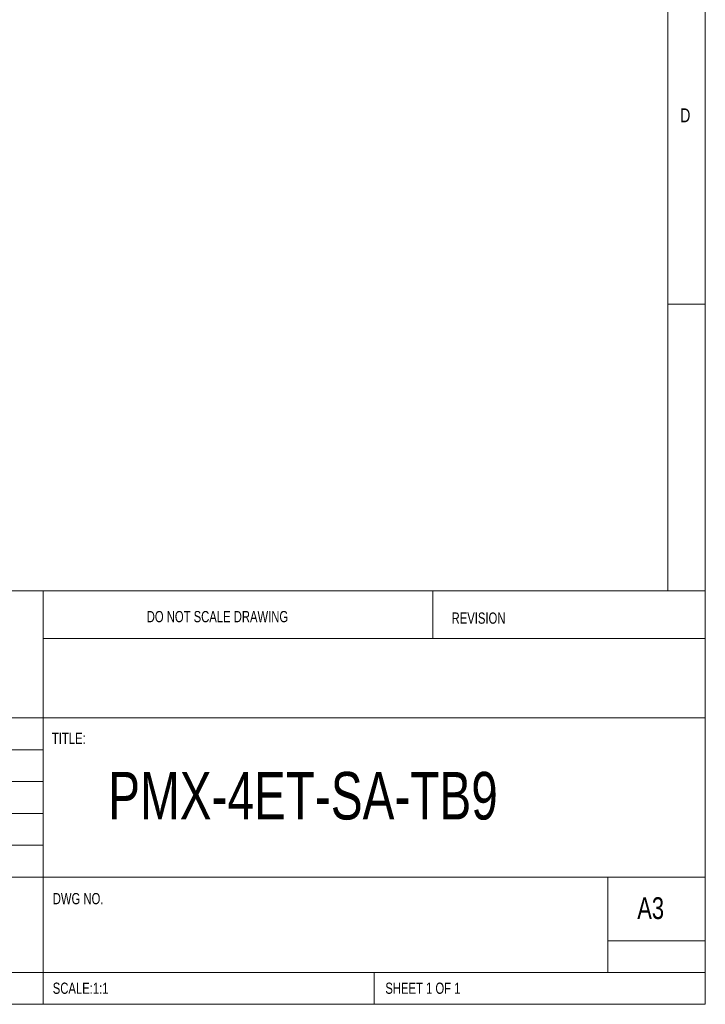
# Model space of a CAD drawing. Header units: inches. Extents: x 0.2 to 16.3, y 0.2 to 11.5.
# Tile 43 of 65: x 12.7 to 16.3, y 0.2 to 5.4. Entities that reach past the tile are written whole.
import ezdxf

# ---------------------------------------------------------------- set-up
doc = ezdxf.new("R2010")
doc.units = ezdxf.units.IN
doc.header["$MEASUREMENT"] = 0
doc.styles.add('SLDTEXTSTYLE0', font='TXT', dxfattribs={"width": 0.75})

msp = doc.modelspace()

# ---------------------------------------------------------------- linework, layer by layer
at = {"color": 7, "linetype": 'Continuous', "lineweight": 0}
for p, q in [((16.3386, 0.1969), (16.3386, 11.4961)), ((16.1417, 11.2992), (16.1417, 2.372)), ((16.1417, 3.878), (16.3386, 3.878)), ((8.9685, 2.372), (16.3386, 2.372)), ((12.8583, 2.372), (12.8583, 0.1969)), ((14.9055, 2.1211), (14.9055, 2.372)), ((16.3386, 2.1211), (12.8583, 2.1211)), ((16.3386, 1.7028), (8.9685, 1.7028)), ((12.8583, 1.5354), (8.9685, 1.5354)), ((12.8583, 1.3681), (8.9685, 1.3681)), ((12.8583, 1.2008), (8.9685, 1.2008)), ((12.8583, 1.0335), (8.9685, 1.0335)), ((11.1181, 0.8661), (16.3386, 0.8661)), ((15.8268, 0.3642), (15.8268, 0.8661)), ((16.3386, 0.5315), (15.8268, 0.5315)), ((8.9685, 0.3642), (16.3386, 0.3642)), ((14.5984, 0.1969), (14.5984, 0.3642)), ((0.1969, 0.1969), (16.3386, 0.1969))]:
    msp.add_line(p, q, dxfattribs=at)

# ---------------------------------------------------------------- texts
at = {"color": 7, "linetype": 'Continuous', "lineweight": 0, "attachment_point": 1, "style": 'SLDTEXTSTYLE0'}
for s, insert, char_height in [('D', (16.2073, 4.9082), 0.0729), ('DO NOT SCALE DRAWING', (13.4022, 2.2651), 0.059055), ('REVISION', (15.005, 2.2573), 0.05906), ('TITLE:', (12.9038, 1.6251), 0.05906), ('PMX-4ET-SA-TB9', (13.1998, 1.4187), 0.25), ('DWG NO.', (12.9084, 0.7822), 0.05906), ('A3', (15.9811, 0.7599), 0.11458), ('SCALE:1:1', (12.9084, 0.311), 0.05906), ('SHEET 1 OF 1', (14.6566, 0.311), 0.059055)]:
    msp.add_mtext(s, dxfattribs=dict(at, insert=insert, char_height=char_height))

doc.saveas('drawing.dxf')
